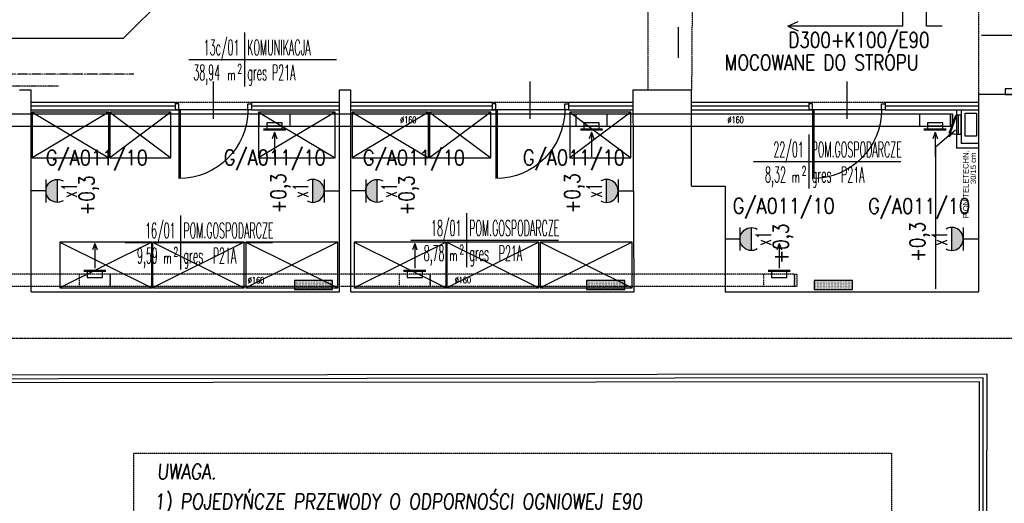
# Model space of a CAD drawing. Header units: inches. Extents: x -145354 to -97635, y 38777 to 78670.
# Tile 46 of 231: x -141016 to -139729, y 42943 to 43575. Entities that reach past the tile are written whole.
import ezdxf
from ezdxf.enums import TextEntityAlignment as Align

# ---------------------------------------------------------------- set-up
doc = ezdxf.new("R2010")
doc.units = ezdxf.units.IN
doc.header["$MEASUREMENT"] = 0
for name, pattern in [('CENTER', [2, 1.25, -0.25, 0.25, -0.25]), ('DASHDOT', [1, 0.5, -0.25, 0, -0.25]), ('DASHED', [0.75, 0.5, -0.25]), ('DASHED2', [0.375, 0.25, -0.125]), ('DIVIDE', [31.75, 12.7, -6.35, 0, -6.35, 0, -6.35])]:
    doc.linetypes.add(name, pattern=pattern)
doc.layers.get('0').update_dxf_attribs({"color": 101})
for name, color, linetype in [('Drz---drzwi', 5, 'Continuous'), ('E-OPIS_POM', 6, 'Continuous'), ('E35', 6, 'Continuous'), ('E50', 3, 'Continuous'), ('E50_kor', 3, 'Continuous'), ('E50kor', 3, 'Continuous'), ('E90_kor', 6, 'Continuous'), ('E90kor', 6, 'Continuous'), ('Ins-tele-opis', 216, 'Continuous'), ('Ins-went', 141, 'Continuous'), ('Ins-went-opis', 141, 'Continuous'), ('Mks-podposadzkowa', 230, 'Continuous'), ('Mw-cr-rury', 160, 'DIVIDE'), ('Mw-wc-rury', 160, 'DASHDOT'), ('Mwk-odnośniki', 8, 'Continuous'), ('Os-osie glowne', 8, 'CENTER'), ('Sc-cegla pelna', 32, 'Continuous'), ('Sc-gk', 120, 'Continuous'), ('Sc-gk-hatch', 8, 'Continuous'), ('Sc-izolacja term-obrys', 132, 'Continuous'), ('Sc-izolacja term-styropian', 151, 'STYROPIAN-KA'), ('Sc-nad', 5, 'DASHED2'), ('Wyp-grzejniki', 56, 'Continuous'), ('Wyp-meble', 155, 'Continuous')]:
    doc.layers.add(name, color=color, linetype=linetype)
doc.styles.add('KA wymiar', font='romans.shx', dxfattribs={"width": 0.6})
doc.styles.add('ROMANS', font='romans', dxfattribs={"width": 0.85})
doc.styles.add('tab-bud$0$ROMANS', font='romans', dxfattribs={"width": 0.7})
doc.styles.add('TYTUL2', font='ARIAL.TTF')
doc.styles.add('wymiar', font='romand.shx', dxfattribs={"width": 0.6})
doc.linetypes.add('BATTING', pattern='A,0.0001,-0.1,[134,ltypeshp.shx,S=0.1,R=0,X=-0.1,Y=0],-0.2,[134,ltypeshp.shx,S=0.1,R=180,X=0.1,Y=0],-0.1', length=0.4001)
doc.linetypes.add('STYROPIAN-KA', pattern='A,0.0001,-0.1,[135,ltypeshp.shx,S=0.1,R=0,X=-0.1,Y=0],0,[135,ltypeshp.shx,S=0.1,R=180,X=0.1,Y=0],-0.1', length=0.2001)
doc.dimstyles.new('w-100', dxfattribs={"dimscale": 0.4, "dimtxt": 0.5, "dimasz": 30, "dimexe": 0, "dimexo": 0, "dimgap": 0.15, "dimtad": 0, "dimdec": 1, "dimlfac": 100, "dimrnd": 0.5, "dimzin": 12, "dimdsep": 46, "dimtxsty": 'wymiar', "dimcen": 0, "dimdle": 0.03, "dimse1": 1, "dimse2": 1, "dimclrt": 40, "dimadec": 0, "dimazin": 0, "dimtfac": 1.6, "dimtdec": 1, "dimtix": 1, "dimtmove": 1, "dimatfit": 3, "dimfxl": 0, "dimtvp": 0.8, "dimtolj": 1, "dimtzin": 0, "dimarcsym": 0})

# ---------------------------------------------------------------- blocks, each defined once
blk = doc.blocks.new('pow')
for p, q in [((0, 0.523), (0, -0.523)), ((-1.075, 0), (1.78, 0))]:
    blk.add_line(p, q)
at = {"style": 'KA wymiar', "width": 0.6}
for s, height, p in [('2', 0.18, (-0.139, -0.27)), ('m', 0.21, (-0.333, -0.401))]:
    blk.add_text(s, height=height, dxfattribs=at).set_placement(p)
at = {"style": 'KA wymiar'}
for tag, width, p in [('01', 0.7, (-0.131, 0.084)), ('000.00', 0.6, (-0.364, -0.401))]:
    blk.add_attdef(tag, text='', height=0.3, dxfattribs=dict(at, width=width)).set_placement(p, align=Align.RIGHT)
blk.add_attdef('POMIESZCZENIE', (0.071, 0.084), '', height=0.3, dxfattribs=at)
at = {"style": 'KA wymiar', "width": 0.8}
blk.add_attdef('POSADZKA', (0.071, -0.401), '', height=0.3, dxfattribs=at)
blk = doc.blocks.new('_DKGJHF')
at = {"ltscale": 7}
for p, q in [((-21.1, -77), (35.9, -77)), ((-5, -145.5), (-105, -145.5)), ((-5, -147.5), (-105, -147.5))]:
    blk.add_line(p, q, dxfattribs=at)
for points in [[(5, -7.5), (5, 0), (-5, 0), (-5, -7.5)], [(5, -155), (5, -147.5), (-5, -147.5), (-5, -155)]]:
    blk.add_lwpolyline(points, close=True, dxfattribs=at)
for points in [[(-45, -7.5), (-5, -7.5)], [(-5, -147.5), (-5, -7.5)]]:
    blk.add_lwpolyline(points, dxfattribs=at)
for centre, radius, start, end in [((-5, -7.5), 40, 180, 270), ((-5, -147.5), 100, 90, 180)]:
    blk.add_arc(centre, radius, start, end)
blk = doc.blocks.new('_0630_DRZWI_90')
at = {"ltscale": 7}
for p, q in [((5, 8), (5, 98)), ((6.8, 8), (6.8, 98))]:
    blk.add_line(p, q, dxfattribs=at)
at = {"ltscale": 25}
for p, q in [((50, 19.7), (50, -28.9)), ((5, 8), (0, 8)), ((0, 8), (5, 8)), ((0, 0), (0, 8)), ((5, 0), (0, 0)), ((5, 0), (0, 0)), ((95, 8), (5, 8)), ((5, 8), (5, 0)), ((95, 8), (95, 0)), ((100, 8), (95, 8)), ((95, 0), (100, 0)), ((95, 0), (100, 0)), ((100, 0), (100, 8))]:
    blk.add_line(p, q, dxfattribs=at)
at = {"ltscale": 7}
blk.add_arc((5, 8), 90, 0, 90, dxfattribs=at)
blk = doc.blocks.new('rewizja')
at = {"layer": 'Wyp-meble'}
for p, q in [((-25, 6), (-25, 0)), ((-25, 6), (0, 6)), ((-25, 4), (-25, 2)), ((0, 2), (-25, 2)), ((0, 6), (0, 0)), ((0, 0), (-25, 0))]:
    blk.add_line(p, q, dxfattribs=at)
blk.add_lwpolyline([(-23.2, -9.5), (0.3, -0.9), (0, 0), (-23.5, -8.6)], close=True, dxfattribs=at)
blk.add_arc((0, 0), 25, 180, 202.2924, dxfattribs=at)
blk = doc.blocks.new('0630_STRZAŁKA')
at = {"ltscale": 0.5}
for points in [[(0, 0), (-3, -8.6)], [(0, 0), (0, -32.4)], [(0, 0), (3, -8.6)]]:
    blk.add_lwpolyline(points, dxfattribs=at)
blk = doc.blocks.new('G_50')
at = {"layer": 'Wyp-grzejniki'}
h = blk.add_hatch(dxfattribs=at)
h.set_pattern_fill('DOTS', color=256, scale=0.5, angle=180, style=0)
h.set_pattern_definition([(180, (77492.90915, -37873.9399), (-0.396875, -0.79375), [0, -0.79375])])
h.paths.add_polyline_path([(0, 0), (-12, 0), (-12, -50), (0, -50)])
blk.add_lwpolyline([(-12, -50), (0, -50), (0, 0), (-12, 0)], close=True, dxfattribs=at)
blk = doc.blocks.new('G1')
at = {"layer": 'E35'}
blk.add_hatch(color=256, dxfattribs=at).paths.add_polyline_path([(10, 22.85), (-10, 22.85, 1)])
for p, q in [((-10, 22.85), (10, 22.85)), ((10, 12.85), (-10, 12.85))]:
    blk.add_line(p, q, dxfattribs=at)
blk.add_arc((0, 22.85), 10, 150, 30, dxfattribs=at)
at = {"layer": 'E50'}
blk.add_line((0, 12.85), (0, 0), dxfattribs=at)

msp = doc.modelspace()

# ---------------------------------------------------------------- linework, layer by layer
at = {"layer": 'E50_kor', "linetype": 'Continuous'}
msp.add_line((-140155.43, 43565.06), (-140155.43, 43525.06), dxfattribs=at)
at = {"layer": 'E50kor', "linetype": 'DASHED2'}
msp.add_lwpolyline([(-140866.59, 43008.18), (-139876.55, 43008.18), (-139876.55, 42833.81), (-140866.59, 42833.81)], close=True, dxfattribs=at)
at = {"layer": 'E90_kor', "ltscale": 15}
for q in [(-139998.59, 43572.68), (-139998.59, 43560.2)]:
    msp.add_line((-140011.75, 43566.44), q, dxfattribs=at)
msp.add_lwpolyline([(-139810.32, 43566.44), (-139830.65, 43566.44), (-139830.65, 43605.84), (-139862.26, 43605.84), (-139862.26, 43566.44), (-140011.75, 43566.44)], dxfattribs=at)
at = {"layer": 'Ins-tele-opis'}
msp.add_lwpolyline([(-139765.35, 43452.59), (-139765.35, 43422.59), (-139780.35, 43422.59), (-139780.35, 43452.59)], close=True, dxfattribs=at)
at = {"layer": 'Ins-went'}
for p, q in [((-140702.71, 43435.92), (-140702.71, 43451.92)), ((-140662.71, 43451.92), (-140662.71, 43435.92)), ((-140288.48, 43435.92), (-140288.48, 43451.92)), ((-140248.48, 43451.92), (-140248.48, 43435.92)), ((-139839.48, 43435.92), (-139839.48, 43451.92)), ((-139799.48, 43435.92), (-139799.48, 43451.92)), ((-139799.48, 43451.92), (-139796.48, 43451.92)), ((-139799.48, 43451.92), (-139799.48, 43435.92)), ((-139796.48, 43451.92), (-139796.48, 43435.92)), ((-140668.21, 43431.92), (-140697.21, 43431.92)), ((-140672.71, 43439.92), (-140692.71, 43439.92)), ((-140692.71, 43439.92), (-140692.71, 43432.92)), ((-140672.71, 43439.92), (-140692.71, 43439.92)), ((-140672.71, 43435.92), (-140692.71, 43435.92)), ((-140692.71, 43432.92), (-140692.71, 43431.92)), ((-140672.71, 43432.92), (-140672.71, 43439.92)), ((-140672.71, 43432.92), (-140672.71, 43431.92)), ((-140253.98, 43431.92), (-140282.98, 43431.92)), ((-140258.48, 43439.92), (-140278.48, 43439.92)), ((-140278.48, 43439.92), (-140278.48, 43432.92)), ((-140258.48, 43439.92), (-140278.48, 43439.92)), ((-140258.48, 43435.92), (-140278.48, 43435.92)), ((-140278.48, 43432.92), (-140278.48, 43431.92)), ((-140258.48, 43432.92), (-140258.48, 43439.92)), ((-140258.48, 43432.92), (-140258.48, 43431.92)), ((-139804.98, 43431.92), (-139833.98, 43431.92)), ((-139809.48, 43439.92), (-139829.48, 43439.92)), ((-139829.48, 43439.92), (-139829.48, 43432.92)), ((-139809.48, 43439.92), (-139829.48, 43439.92)), ((-139809.48, 43435.92), (-139829.48, 43435.92)), ((-139829.48, 43432.92), (-139829.48, 43431.92)), ((-139809.48, 43432.92), (-139809.48, 43439.92)), ((-139809.48, 43432.92), (-139809.48, 43431.92)), ((-139796.48, 43435.92), (-139799.48, 43435.92)), ((-140668.21, 43430.42), (-140697.21, 43430.42)), ((-140682.71, 43427.92), (-140682.71, 43397.68)), ((-140253.98, 43430.42), (-140282.98, 43430.42)), ((-140268.48, 43427.92), (-140268.48, 43397.68)), ((-139804.98, 43430.42), (-139833.98, 43430.42)), ((-140917.59, 43282.53), (-140917.59, 43252.29)), ((-140499.59, 43282.53), (-140499.59, 43252.29)), ((-140023.16, 43282.53), (-140023.16, 43252.29)), ((-140932.09, 43247.6), (-140903.09, 43247.6)), ((-140932.09, 43246.1), (-140903.09, 43246.1)), ((-140927.59, 43246.1), (-140927.59, 43238.1)), ((-140907.59, 43238.1), (-140907.59, 43246.1)), ((-140514.09, 43247.6), (-140485.09, 43247.6)), ((-140514.09, 43246.1), (-140485.09, 43246.1)), ((-140509.59, 43246.1), (-140509.59, 43238.1)), ((-140489.59, 43238.1), (-140489.59, 43246.1)), ((-140037.66, 43247.6), (-140008.66, 43247.6)), ((-140037.66, 43246.1), (-140008.66, 43246.1)), ((-140033.16, 43246.1), (-140033.16, 43238.1)), ((-140013.16, 43238.1), (-140013.16, 43246.1)), ((-140927.59, 43238.1), (-140907.59, 43238.1)), ((-140509.59, 43238.1), (-140489.59, 43238.1)), ((-140033.16, 43238.1), (-140013.16, 43238.1))]:
    msp.add_line(p, q, dxfattribs=at)
at = {"layer": 'Ins-went', "linetype": 'DASHED', "ltscale": 0.2}
for p, q in [((-140937.59, 43226.1), (-140937.59, 43242.1)), ((-140897.59, 43242.1), (-140897.59, 43226.1)), ((-140897.59, 43226.1), (-140897.59, 43242.1)), ((-140519.59, 43226.1), (-140519.59, 43242.1)), ((-140479.59, 43242.1), (-140479.59, 43226.1)), ((-140479.59, 43226.1), (-140479.59, 43242.1)), ((-140043.16, 43226.1), (-140043.16, 43242.1)), ((-140003.16, 43242.1), (-140003.16, 43226.1)), ((-140003.16, 43226.1), (-140003.16, 43242.1))]:
    msp.add_line(p, q, dxfattribs=at)
at = {"layer": 'Ins-went', "linetype": 'DASHED', "ltscale": 0.5}
for p, q in [((-140003.16, 43242.1), (-140000.16, 43242.1)), ((-140000.16, 43242.1), (-140000.16, 43226.1)), ((-140000.16, 43226.1), (-140003.16, 43226.1))]:
    msp.add_line(p, q, dxfattribs=at)
at = {"layer": 'Ins-went'}
for points in [[(-141722.63, 43451.92), (-139799.48, 43451.92)], [(-141722.63, 43435.92), (-140597.93, 43435.92)], [(-140597.93, 43435.92), (-139796.48, 43435.92)]]:
    msp.add_lwpolyline(points, dxfattribs=at)
at = {"layer": 'Ins-went', "linetype": 'DASHED', "ltscale": 0.5}
for points in [[(-141000.93, 43242.1), (-141371.6, 43242.1)], [(-140582.93, 43242.1), (-141000.93, 43242.1)], [(-140003.16, 43242.1), (-140582.93, 43242.1)], [(-140003.16, 43226.1), (-141732.69, 43226.1)]]:
    msp.add_lwpolyline(points, dxfattribs=at)
at = {"layer": 'Mks-podposadzkowa'}
for p, q in [((-140880.09, 43550.75), (-140809.43, 43621.4)), ((-141662.83, 43550.75), (-140880.09, 43550.75))]:
    msp.add_line(p, q, dxfattribs=at)
at = {"layer": 'Mw-cr-rury', "ltscale": 0.03}
msp.add_line((-140866.56, 43503.86), (-142181.58, 43503.86), dxfattribs=at)
at = {"layer": 'Mw-wc-rury'}
msp.add_line((-140965, 43487.94), (-142091.89, 43487.94), dxfattribs=at)
at = {"layer": 'Os-osie glowne'}
msp.add_line((-143378.57, 43158.75), (-138190.06, 43158.75), dxfattribs=at)
at = {"layer": 'Sc-cegla pelna'}
for p, q in [((-141015.93, 43483.18), (-141000.93, 43483.18)), ((-141000.93, 43219.16), (-141000.93, 43483.18)), ((-140597.93, 43483.18), (-140582.93, 43483.18)), ((-140597.93, 43219.16), (-140597.93, 43483.18)), ((-140582.93, 43219.16), (-140582.93, 43483.18)), ((-140214.68, 43483.18), (-140137.72, 43483.18)), ((-140137.72, 43357.16), (-140137.72, 43483.18)), ((-140137.72, 43357.16), (-140093.72, 43357.16)), ((-140093.72, 43357.16), (-140093.72, 43219.16)), ((-141000.93, 43219.18), (-140597.93, 43219.2)), ((-140582.93, 43219.2), (-140213.22, 43219.21)), ((-140093.72, 43219.16), (-139762.72, 43219.16)), ((-139751.6, 43111.57), (-141775.71, 43109.61)), ((-139752.02, 42690.19), (-139751.6, 43111.57))]:
    msp.add_line(p, q, dxfattribs=at)
for points in [[(-140214.68, 43483.18), (-140213.22, 43219.21)], [(-139692.8, 43477.16), (-139762.72, 43477.16), (-139762.72, 43219.16)]]:
    msp.add_lwpolyline(points, dxfattribs=at)
at = {"layer": 'Sc-gk'}
for p, q in [((-141000.93, 43467.16), (-140812.74, 43467.16)), ((-140812.74, 43467.16), (-140812.74, 43457.16)), ((-140712.74, 43467.16), (-140597.93, 43467.16)), ((-140712.74, 43467.16), (-140712.74, 43457.16)), ((-140582.93, 43467.16), (-140398.51, 43467.16)), ((-140398.51, 43467.16), (-140398.51, 43457.16)), ((-140298.51, 43467.16), (-140214.59, 43467.16)), ((-140298.51, 43467.16), (-140298.51, 43457.16)), ((-140137.72, 43467.16), (-139984.55, 43467.16)), ((-139984.55, 43467.16), (-139984.55, 43457.16)), ((-139884.55, 43467.16), (-139762.72, 43467.16)), ((-139884.55, 43467.16), (-139884.55, 43457.16)), ((-141000.93, 43457.16), (-140812.74, 43457.16)), ((-140712.74, 43457.16), (-140597.93, 43457.16)), ((-140582.93, 43457.16), (-140398.51, 43457.16)), ((-140298.51, 43457.16), (-140214.54, 43457.16)), ((-140137.72, 43457.16), (-139984.55, 43457.16)), ((-139884.55, 43457.16), (-139762.72, 43457.16)), ((-139791.35, 43457.16), (-139791.35, 43407.09)), ((-139785.35, 43457.16), (-139785.35, 43413.09)), ((-139762.72, 43407.09), (-139791.35, 43407.09)), ((-139762.72, 43413.09), (-139785.35, 43413.09))]:
    msp.add_line(p, q, dxfattribs=at)
at = {"layer": 'Sc-gk-hatch', "linetype": 'BATTING', "ltscale": 0.22}
for p, q in [((-141000.93, 43462.16), (-140812.74, 43462.16)), ((-140712.74, 43462.16), (-140597.93, 43462.16)), ((-140582.93, 43462.16), (-140398.51, 43462.16)), ((-140298.51, 43462.16), (-140214.59, 43462.16)), ((-140137.72, 43462.16), (-139984.55, 43462.16)), ((-139884.55, 43462.16), (-139762.72, 43462.16))]:
    msp.add_line(p, q, dxfattribs=at)
at = {"layer": 'Sc-izolacja term-obrys'}
msp.add_lwpolyline([(-139761.97, 42742.63), (-139761.61, 43101.56), (-141765.71, 43099.62), (-141765.36, 42745.04)], dxfattribs=at)
at = {"layer": 'Sc-izolacja term-styropian', "linetype": 'BATTING', "ltscale": 0.25}
msp.add_lwpolyline([(-139756.97, 42742.63), (-139756.6, 43106.56), (-141770.71, 43104.62), (-141770.36, 42745.04)], dxfattribs=at)
at = {"layer": 'Sc-nad'}
for p, q in [((-140812.74, 43467.16), (-140712.74, 43467.16)), ((-140398.51, 43467.16), (-140298.51, 43467.16)), ((-139984.55, 43467.16), (-139884.55, 43467.16))]:
    msp.add_line(p, q, dxfattribs=at)
for points in [[(-139762.72, 43631.16), (-139762.71, 43477.16)], [(-140194.78, 43623.18), (-140194.78, 43483.18)], [(-140136.78, 43623.18), (-140137.72, 43483.18)]]:
    msp.add_lwpolyline(points, dxfattribs=at)
at = {"layer": 'Wyp-meble'}
for p, q in [((-140999.47, 43454.16), (-140899.47, 43394.16)), ((-140899.47, 43454.16), (-140999.47, 43394.16)), ((-140818.18, 43454.16), (-140898.18, 43394.16)), ((-140898.18, 43454.16), (-140818.18, 43394.16)), ((-140703.55, 43454.16), (-140603.55, 43394.16)), ((-140603.55, 43454.16), (-140703.55, 43394.16)), ((-140581.47, 43454.16), (-140481.47, 43394.16)), ((-140481.47, 43454.16), (-140581.47, 43394.16)), ((-140480.18, 43454.16), (-140400.18, 43394.16)), ((-140400.18, 43454.16), (-140480.18, 43394.16)), ((-140297.03, 43454.16), (-140217.03, 43394.16)), ((-140217.03, 43454.16), (-140297.03, 43394.16)), ((-140843.26, 43284.2), (-140963.26, 43224.2)), ((-140963.26, 43284.2), (-140843.26, 43224.2)), ((-140722.26, 43284.2), (-140842.26, 43224.2)), ((-140842.26, 43284.2), (-140722.26, 43224.2)), ((-140600.26, 43284.2), (-140720.26, 43224.2)), ((-140720.26, 43284.2), (-140600.26, 43224.2)), ((-140458.55, 43284.2), (-140578.55, 43224.2)), ((-140578.55, 43284.2), (-140458.55, 43224.2)), ((-140337.55, 43284.2), (-140457.55, 43224.2)), ((-140457.55, 43284.2), (-140337.55, 43224.2)), ((-140215.55, 43284.2), (-140335.55, 43224.2)), ((-140335.55, 43284.2), (-140215.55, 43224.2))]:
    msp.add_line(p, q, dxfattribs=at)
for points in [[(-140999.47, 43394.16), (-140899.47, 43394.16), (-140899.47, 43454.16), (-140999.47, 43454.16)], [(-140898.18, 43394.16), (-140818.18, 43394.16), (-140818.18, 43454.16), (-140898.18, 43454.16)], [(-140703.55, 43394.16), (-140603.55, 43394.16), (-140603.55, 43454.16), (-140703.55, 43454.16)], [(-140581.47, 43394.16), (-140481.47, 43394.16), (-140481.47, 43454.16), (-140581.47, 43454.16)], [(-140480.18, 43394.16), (-140400.18, 43394.16), (-140400.18, 43454.16), (-140480.18, 43454.16)], [(-140297.03, 43394.16), (-140217.03, 43394.16), (-140217.03, 43454.16), (-140297.03, 43454.16)], [(-140963.26, 43224.2), (-140843.26, 43224.2), (-140843.26, 43284.2), (-140963.26, 43284.2)], [(-140842.26, 43224.2), (-140722.26, 43224.2), (-140722.26, 43284.2), (-140842.26, 43284.2)], [(-140720.26, 43224.2), (-140600.26, 43224.2), (-140600.26, 43284.2), (-140720.26, 43284.2)], [(-140578.55, 43224.2), (-140458.55, 43224.2), (-140458.55, 43284.2), (-140578.55, 43284.2)], [(-140457.55, 43224.2), (-140337.55, 43224.2), (-140337.55, 43284.2), (-140457.55, 43284.2)], [(-140335.55, 43224.2), (-140215.55, 43224.2), (-140215.55, 43284.2), (-140335.55, 43284.2)]]:
    msp.add_lwpolyline(points, close=True, dxfattribs=at)

# ---------------------------------------------------------------- block references
at = {"xscale": -1, "rotation": 270}
msp.add_blockref('rewizja', (-139791.35, 43449.97), dxfattribs=at)
at = {"rotation": 90}
for p in [(-140656.89, 43234.16), (-140274.95, 43234.16), (-139977.53, 43234.16)]:
    msp.add_blockref('G_50', p, dxfattribs=at)
at = {"layer": 'Drz---drzwi', "rotation": 180}
msp.add_blockref('_DKGJHF', (-139722.72, 43477.16), dxfattribs=at)
at = {"layer": 'Drz---drzwi', "xscale": -1, "rotation": 180}
for p in [(-140812.72, 43465.16), (-140398.51, 43465.16), (-139984.55, 43465.16)]:
    msp.add_blockref('_0630_DRZWI_90', p, dxfattribs=at)
at = {"layer": 'E-OPIS_POM'}
ref = msp.add_blockref('pow', (-140722.04, 43522.85), dxfattribs=dict(at, xscale=67.5, yscale=67.5, zscale=67.5))
ref.add_attrib('000.00', '38,94', dxfattribs={"layer": '0', "height": 20.25, "style": 'KA wymiar', "width": 0.448374}).set_placement((-140753.93, 43495.78), align=Align.RIGHT)
ref.add_attrib('01', '13c/01', dxfattribs={"layer": '0', "height": 20.25, "style": 'KA wymiar', "width": 0.448374}).set_placement((-140728.65, 43528.55), align=Align.RIGHT)
ref.add_attrib('POMIESZCZENIE', 'KOMUNIKACJA', (-140718.46, 43528.55), dxfattribs={"layer": '0', "height": 20.25, "style": 'KA wymiar', "width": 0.448374})
ref.add_attrib('POSADZKA', 'gres P21A', (-140718.46, 43495.78), dxfattribs={"layer": '0', "height": 20.25, "style": 'KA wymiar', "width": 0.448374})
ref = msp.add_blockref('pow', (-139984.42, 43389.37), dxfattribs=dict(at, xscale=67.5, yscale=67.5, zscale=67.5))
ref.add_attrib('000.00', '8,32', dxfattribs={"layer": '0', "height": 20.25, "style": 'KA wymiar', "width": 0.448374}).set_placement((-140014.43, 43362.31), align=Align.RIGHT)
ref.add_attrib('01', '22/01', dxfattribs={"layer": '0', "height": 20.25, "style": 'KA wymiar', "width": 0.448374}).set_placement((-139991.03, 43395.07), align=Align.RIGHT)
ref.add_attrib('POMIESZCZENIE', 'POM.GOSPODARCZE', (-139980.84, 43395.07), dxfattribs={"layer": '0', "height": 20.25, "style": 'KA wymiar', "width": 0.448374})
ref.add_attrib('POSADZKA', 'gres  P21A', (-139980.84, 43362.31), dxfattribs={"layer": '0', "height": 20.25, "style": 'KA wymiar', "width": 0.448374})
ref = msp.add_blockref('pow', (-140805.55, 43283.44), dxfattribs=dict(at, xscale=67.5, yscale=67.5, zscale=67.5))
ref.add_attrib('000.00', '9,59', dxfattribs={"layer": '0', "height": 20.25, "style": 'KA wymiar', "width": 0.448374}).set_placement((-140835.36, 43256.38), align=Align.RIGHT)
ref.add_attrib('01', '16/01', dxfattribs={"layer": '0', "height": 20.25, "style": 'KA wymiar', "width": 0.448374}).set_placement((-140812.16, 43289.14), align=Align.RIGHT)
ref.add_attrib('POMIESZCZENIE', 'POM.GOSPODARCZE', (-140801.97, 43289.14), dxfattribs={"layer": '0', "height": 20.25, "style": 'KA wymiar', "width": 0.448374})
ref.add_attrib('POSADZKA', 'gres  P21A', (-140801.97, 43256.38), dxfattribs={"layer": '0', "height": 20.25, "style": 'KA wymiar', "width": 0.448374})
ref = msp.add_blockref('pow', (-140431.91, 43286.7), dxfattribs=dict(at, xscale=67.5, yscale=67.5, zscale=67.5))
ref.add_attrib('000.00', '8,78', dxfattribs={"layer": '0', "height": 20.25, "style": 'KA wymiar', "width": 0.448374}).set_placement((-140460.69, 43259.63), align=Align.RIGHT)
ref.add_attrib('01', '18/01', dxfattribs={"layer": '0', "height": 20.25, "style": 'KA wymiar', "width": 0.448374}).set_placement((-140438.53, 43292.4), align=Align.RIGHT)
ref.add_attrib('POMIESZCZENIE', 'POM.GOSPODARCZE', (-140428.34, 43292.4), dxfattribs={"layer": '0', "height": 20.25, "style": 'KA wymiar', "width": 0.448374})
ref.add_attrib('POSADZKA', 'gres  P21A', (-140428.34, 43259.63), dxfattribs={"layer": '0', "height": 20.25, "style": 'KA wymiar', "width": 0.448374})
at = {"layer": 'E35', "yscale": 1.5, "zscale": 1.5}
for p, xscale, rotation in [((-141000.93, 43351.17), -1.5, 270), ((-140598.55, 43351.17), 1.5, 90), ((-140582.93, 43351.17), -1.5, 270), ((-140214.56, 43351.15), 1.5, 90), ((-140093.72, 43288.16), -1.5, 270), ((-139763.33, 43288.28), 1.5, 90)]:
    msp.add_blockref('G1', p, dxfattribs=dict(at, xscale=xscale, rotation=rotation))
at = {"layer": 'Ins-went-opis'}
for p in [(-140682.71, 43427.92), (-140268.48, 43427.92), (-139819.48, 43427.92), (-140917.59, 43282.53), (-140499.59, 43282.53), (-140023.16, 43282.53)]:
    msp.add_blockref('0630_STRZAŁKA', p, dxfattribs=at)

# ---------------------------------------------------------------- texts
at = {"layer": 'E35', "style": 'ROMANS'}
for s, rotation, width, p in [('G/A011/10', 360, 0.85, (-140915.07, 43393.13)), ('G/A011/10', 360, 0.85, (-140500.57, 43393.13)), ('+0,3', 90, 0.8, (-140674.76, 43347.94)), ('+0,3', 90, 0.8, (-140290.78, 43347.92)), ('x1', 90, 0.6, (-140951.07, 43351.85)), ('+0,3', 90, 0.8, (-140925.33, 43345.22)), ('x1', 90, 0.6, (-140649.02, 43351.85)), ('x1', 90, 0.6, (-140533.07, 43351.85)), ('+0,3', 90, 0.8, (-140507.33, 43345.22)), ('x1', 90, 0.6, (-140265.04, 43351.83)), ('G/A011/10', 360, 0.85, (-140017.35, 43330.12)), ('+0,3', 90, 0.8, (-139839.54, 43284.5)), ('x1', 90, 0.6, (-140043.85, 43288.84)), ('+0,3', 90, 0.8, (-140018.12, 43282.21)), ('x1', 90, 0.6, (-139813.8, 43288.96))]:
    msp.add_text(s, height=20, rotation=rotation, dxfattribs=dict(at, width=width)).set_placement(p, align=Align.MIDDLE)
at = {"layer": 'E35', "style": 'ROMANS', "width": 0.85}
for p in [(-140682.53, 43393.33), (-140291.54, 43393.31), (-139840.31, 43329.89)]:
    msp.add_text('G/A011/10', height=20, dxfattribs=at).set_placement(p, align=Align.MIDDLE)
at = {"layer": 'E90_kor', "ltscale": 15, "style": 'ROMANS', "width": 0.8}
for s, p in [('D300+K100/E90', (-140011.2, 43538.46)), ('MOCOWANE DO STROPU', (-140094.25, 43508.91))]:
    msp.add_text(s, height=20, dxfattribs=at).set_placement(p)
at = {"layer": 'E90kor', "ltscale": 15, "style": 'ROMANS', "oblique": 5, "width": 0.8}
for s, p in [('UWAGA.', (-140836.41, 42974.11)), ('1) POJEDYŃCZE PRZEWODY O ODPORNOŚCI OGNIOWEJ E90', (-140839.92, 42934.99))]:
    msp.add_text(s, height=20, rotation=360, dxfattribs=at).set_placement(p)
at = {"layer": 'Ins-tele-opis', "style": 'TYTUL2'}
for s, height, p in [('PION TELETECHN.', 7.1196, (-139779.32, 43359.66)), ('30/15 cm', 7.12, (-139769.65, 43380.56))]:
    msp.add_text(s, height=height, rotation=90, dxfattribs=at).set_placement(p, align=Align.MIDDLE)
at = {"layer": 'Ins-went', "style": 'tab-bud$0$ROMANS', "width": 0.7}
for p in [(-140518.7, 43439.79, 0), (-140090.88, 43439.79, 0), (-140717.56, 43230.02, 0), (-140447.38, 43230.32, 0)]:
    msp.add_text('%%c160', height=8.424, dxfattribs=at).set_placement(p)

# ---------------------------------------------------------------- leaders
at = {"layer": 'Mwk-odnośniki', "linetype": 'Continuous'}
msp.add_leader([(-139792.66, 43430.34), (-139818.85, 43408.14), (-139818.85, 43223.07)], dimstyle='w-100', dxfattribs=at)

doc.saveas('drawing.dxf')
